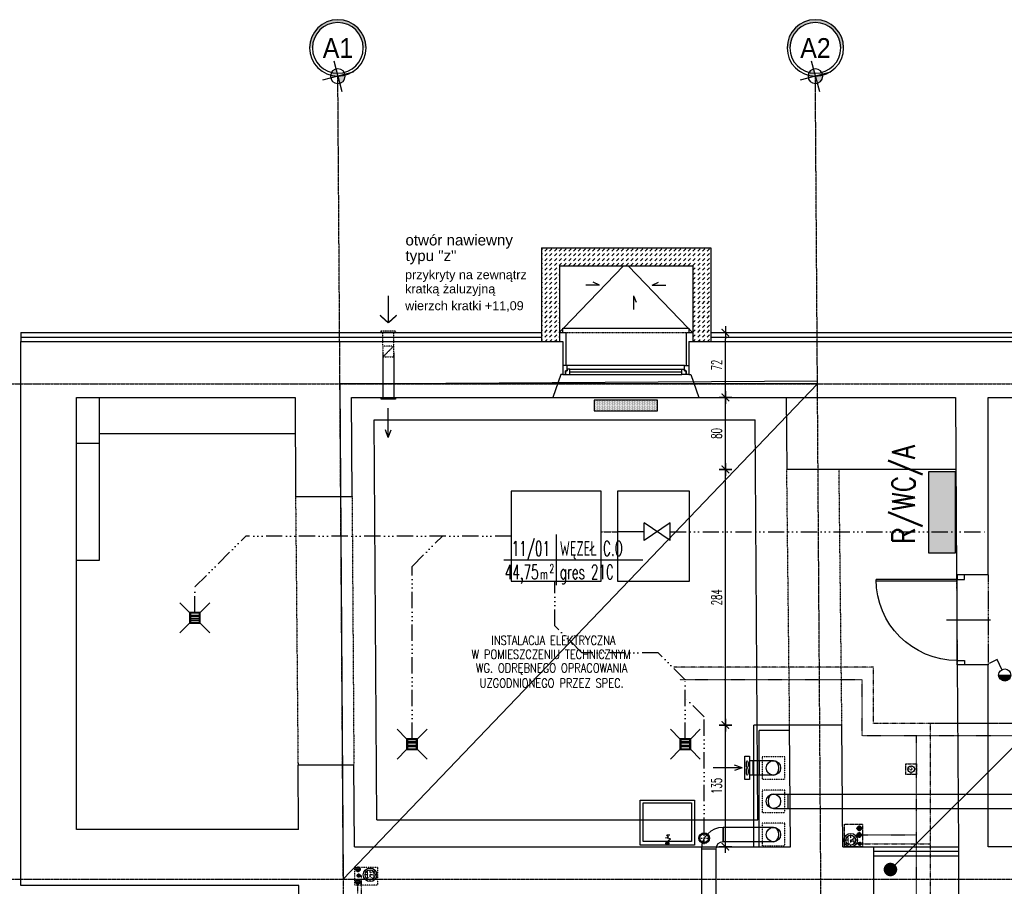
# Model space of a CAD drawing. Header units: inches. Extents: x -281236 to -70395, y 38777 to 102341.
# Tile 17 of 244: x -143289 to -142196, y 43683 to 44646. Entities that reach past the tile are written whole.
import ezdxf
from ezdxf.enums import TextEntityAlignment as Align

# ---------------------------------------------------------------- set-up
doc = ezdxf.new("R2010")
doc.units = ezdxf.units.IN
doc.header["$MEASUREMENT"] = 0
doc.header["$PDMODE"] = 2
for name, pattern in [('00-inst$0$DASHDOT', [1, 0.5, -0.25, 0, -0.25]), ('ACAD_ISO14W100', [24, 12, -3, 0, -3, 0, -3, 0, -3]), ('CENTER', [2, 1.25, -0.25, 0.25, -0.25]), ('DASHDOT', [1, 0.5, -0.25, 0, -0.25]), ('DASHED2', [0.375, 0.25, -0.125]), ('DIVIDE', [31.75, 12.7, -6.35, 0, -6.35, 0, -6.35])]:
    doc.linetypes.add(name, pattern=pattern)
doc.layers.get('0').update_dxf_attribs({"color": 101})
doc.layers.add('0-pomoc', color=21, linetype='Continuous', plot=False)
for name, color, linetype in [('beton_hatch', 145, 'Continuous'), ('Cieniutko', 8, 'Continuous'), ('Drz---drzwi', 5, 'Continuous'), ('E-OPIS-POM', 6, 'Continuous'), ('E35', 6, 'Continuous'), ('E50', 3, 'Continuous'), ('Ins-kan', 54, 'Continuous'), ('Ins-went', 141, 'Continuous'), ('Ins-went-opis', 141, 'Continuous'), ('Ins-wod', 152, 'Continuous'), ('M-1-konst-przeglebienia', 144, 'Continuous'), ('M-kt-gorące', 230, 'ACAD_ISO14W100'), ('Mk-zejścia w posadzkę', 82, 'Continuous'), ('Mks-wpusty', 86, 'Continuous'), ('Mkt-gorące', 230, 'ACAD_ISO14W100'), ('Mw-cr-rury', 160, 'DIVIDE'), ('Mw-wc-rury', 160, 'DASHDOT'), ('MWC-urządzenia', 7, 'Continuous'), ('Okn---okna', 5, 'Continuous'), ('Os-osie glowne', 8, 'CENTER'), ('Os-osie-opis', 8, 'Continuous'), ('piony_K_nr', 240, 'Continuous'), ('Sc-cegla pelna', 32, 'Continuous'), ('Sc-gk', 120, 'Continuous'), ('Sc-gk-hatch', 8, 'Continuous'), ('Sc-izolacja term-obrys', 132, 'Continuous'), ('Sc-izolacja term-styropian', 151, 'STYROPIAN-KA'), ('Sc-nad', 5, 'DASHED2'), ('Sc-nadproza kon', 5, 'DASHED2'), ('studzienki_widok', 52, 'Continuous'), ('W-idok', 9, 'Continuous'), ('W-otwor-strop', 126, 'Continuous'), ('Wym-wew', 8, 'Continuous'), ('Wyp-grzejniki', 56, 'Continuous'), ('Wyp-sanitar', 131, 'Continuous')]:
    doc.layers.add(name, color=color, linetype=linetype)
doc.layers.get('Wym-wew').off()
doc.styles.add('dwg_opis duży', font='ARIAL.TTF', dxfattribs={"width": 0.9})
doc.styles.add('KA wymiar', font='romans.shx', dxfattribs={"width": 0.6})
doc.styles.add('ROMANS', font='romans', dxfattribs={"width": 0.85})
doc.styles.add('TYTUL2', font='ARIAL.TTF')
doc.linetypes.add('BATTING', pattern='A,0.0001,-0.1,[134,ltypeshp.shx,S=0.1,R=0,X=-0.1,Y=0],-0.2,[134,ltypeshp.shx,S=0.1,R=180,X=0.1,Y=0],-0.1', length=0.4001)
doc.linetypes.add('STYROPIAN-KA', pattern='A,0.0001,-0.1,[135,ltypeshp.shx,S=0.1,R=0,X=-0.1,Y=0],0,[135,ltypeshp.shx,S=0.1,R=180,X=0.1,Y=0],-0.1', length=0.2001)
doc.dimstyles.new('KA wymiar', dxfattribs={"dimscale": 50, "dimtxt": 0.23, "dimasz": 0.14, "dimexe": 0, "dimexo": 0, "dimgap": 0.08, "dimtad": 1, "dimdec": 1, "dimrnd": 0.5, "dimzin": 9, "dimdsep": 46, "dimtxsty": 'KA wymiar', "dimblk1": 'UKOS', "dimblk2": 'UKOS', "dimsah": 1, "dimcen": 0.2, "dimse1": 1, "dimse2": 1, "dimclrd": 256, "dimclre": 256, "dimclrt": 2, "dimadec": 0, "dimazin": 0, "dimtfac": 1, "dimtdec": 1, "dimtix": 1, "dimtmove": 2, "dimatfit": 3, "dimldrblk": 'DOT', "dimfxl": 0, "dimtolj": 1, "dimtzin": 9, "dimarcsym": 0})

# ---------------------------------------------------------------- blocks, each defined once
blk = doc.blocks.new('pow')
for p, q in [((0, 0.523), (0, -0.523)), ((-1.075, 0), (1.78, 0))]:
    blk.add_line(p, q)
at = {"style": 'KA wymiar', "width": 0.6}
for s, height, p in [('2', 0.18, (-0.139, -0.27)), ('m', 0.21, (-0.333, -0.401))]:
    blk.add_text(s, height=height, dxfattribs=at).set_placement(p)
for tag, p in [('01', (-0.131, 0.084)), ('000.00', (-0.364, -0.401))]:
    blk.add_attdef(tag, text='', height=0.3, dxfattribs=at).set_placement(p, align=Align.RIGHT)
for tag, p in [('POMIESZCZENIE', (0.071, 0.084)), ('POSADZKA', (0.071, -0.401))]:
    blk.add_attdef(tag, p, '', height=0.3, dxfattribs=at)
blk = doc.blocks.new('_0630_DRZWI_90')
at = {"ltscale": 7}
for p, q in [((5, 8), (5, 98)), ((6.8, 8), (6.8, 98))]:
    blk.add_line(p, q, dxfattribs=at)
at = {"ltscale": 25}
for p, q in [((50, 19.7), (50, -28.9)), ((5, 8), (0, 8)), ((0, 8), (5, 8)), ((0, 0), (0, 8)), ((5, 0), (0, 0)), ((5, 0), (0, 0)), ((95, 8), (5, 8)), ((5, 8), (5, 0)), ((95, 8), (95, 0)), ((100, 8), (95, 8)), ((95, 0), (100, 0)), ((95, 0), (100, 0)), ((100, 0), (100, 8))]:
    blk.add_line(p, q, dxfattribs=at)
at = {"ltscale": 7}
blk.add_arc((5, 8), 90, 0, 90, dxfattribs=at)
blk = doc.blocks.new('_gslkflhklgj')
at = {"linetype": '00-inst$0$DASHDOT', "ltscale": 5}
for p, q in [((7.5, 0), (-7.5, 0)), ((0, -7.5), (0, 7.5))]:
    blk.add_line(p, q, dxfattribs=at)
for radius in [7.5, 5.5]:
    blk.add_circle((0, 0), radius)
blk = doc.blocks.new('UKOS')
at = {"color": 8}
blk.add_line((1, 0), (-1, 0), dxfattribs=at)
at = {"color": 1}
blk.add_line((0, 1), (0, -1), dxfattribs=at)
at = {"color": 1, "const_width": 0.2}
blk.add_lwpolyline([(0.6, 0.6), (-0.6, -0.6)], dxfattribs=at)
blk = doc.blocks.new('*D851')
at = {"layer": 'Defpoints', "color": 0}
for p in [(-142505.7, 43862.3), (-142434.3, 43862.3), (-142433.4, 43727.2)]:
    blk.add_point(p, dxfattribs=at)
at = {"layer": 'W-idok', "lineweight": -2}
blk.add_line((-142505.7, 43734.2), (-142505.7, 43855.3), dxfattribs=at)
at = {"layer": 'W-idok', "lineweight": -2, "xscale": 7.000000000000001, "yscale": 7.000000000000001, "zscale": 7.000000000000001}
for p, rotation in [((-142505.7, 43862.3), 90), ((-142505.7, 43727.2), 270)]:
    blk.add_blockref('UKOS', p, dxfattribs=dict(at, rotation=rotation))
at = {"layer": 'W-idok', "color": 2, "insert": (-142515.4, 43794.7), "char_height": 11.5, "attachment_point": 5, "rotation": 90, "style": 'KA wymiar'}
blk.add_mtext('\\A1;135', dxfattribs=at)
blk = doc.blocks.new('_Dot')
at = {"layer": '0-pomoc', "color": 0, "lineweight": -2}
blk.add_line((-0.5, 0), (-1, 0), dxfattribs=at)
at = {"layer": '0-pomoc', "color": 0, "const_width": 0.5}
blk.add_lwpolyline([(-0.25, 0, 1), (0.25, 0, 1)], format="xyb", close=True, dxfattribs=at)
blk = doc.blocks.new('*D852')
at = {"layer": 'Defpoints', "color": 0}
for p in [(-142505.7, 44146.2), (-142437.5, 44146.2), (-142434.3, 43862.3)]:
    blk.add_point(p, dxfattribs=at)
at = {"layer": 'W-idok', "lineweight": -2}
blk.add_line((-142505.7, 43869.3), (-142505.7, 44139.2), dxfattribs=at)
at = {"layer": 'W-idok', "lineweight": -2, "xscale": 7.000000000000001, "yscale": 7.000000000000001, "zscale": 7.000000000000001}
for p, rotation in [((-142505.7, 44146.2), 90), ((-142505.7, 43862.3), 270)]:
    blk.add_blockref('UKOS', p, dxfattribs=dict(at, rotation=rotation))
at = {"layer": 'W-idok', "color": 2, "insert": (-142515.4, 44004.2), "char_height": 11.5, "attachment_point": 5, "rotation": 90, "style": 'KA wymiar'}
blk.add_mtext('\\A1;284', dxfattribs=at)
blk = doc.blocks.new('*D853')
at = {"layer": 'Defpoints', "color": 0}
for p in [(-142505.7, 44226.2), (-142438, 44226.2), (-142437.5, 44146.2)]:
    blk.add_point(p, dxfattribs=at)
at = {"layer": 'W-idok', "lineweight": -2}
blk.add_line((-142505.7, 44153.2), (-142505.7, 44219.2), dxfattribs=at)
at = {"layer": 'W-idok', "lineweight": -2, "xscale": 7.000000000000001, "yscale": 7.000000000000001, "zscale": 7.000000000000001}
for p, rotation in [((-142505.7, 44226.2), 90), ((-142505.7, 44146.2), 270)]:
    blk.add_blockref('UKOS', p, dxfattribs=dict(at, rotation=rotation))
at = {"layer": 'W-idok', "color": 2, "insert": (-142515.4, 44186.2), "char_height": 11.5, "attachment_point": 5, "rotation": 90, "style": 'KA wymiar'}
blk.add_mtext('\\A1;80', dxfattribs=at)
blk = doc.blocks.new('*D374')
at = {"layer": 'Defpoints', "color": 0}
for p in [(-142505.7, 44298.2), (-142505.7, 44298.2), (-142505.7, 44226.2)]:
    blk.add_point(p, dxfattribs=at)
at = {"layer": 'W-idok', "lineweight": -2}
blk.add_line((-142505.7, 44233.2), (-142505.7, 44291.2), dxfattribs=at)
at = {"layer": 'W-idok', "lineweight": -2, "xscale": 7.000000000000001, "yscale": 7.000000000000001, "zscale": 7.000000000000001}
for p, rotation in [((-142505.7, 44298.2), 90), ((-142505.7, 44226.2), 270)]:
    blk.add_blockref('UKOS', p, dxfattribs=dict(at, rotation=rotation))
at = {"layer": 'W-idok', "color": 2, "insert": (-142515.4, 44262.2), "char_height": 11.5, "attachment_point": 5, "rotation": 90, "style": 'KA wymiar'}
blk.add_mtext('\\A1;72', dxfattribs=at)
blk = doc.blocks.new('_ODWODNIENIE_KRATKA')
for p, q in [((-12, 0), (-22.6, 10.6)), ((0, 0), (10.6, 10.6)), ((-11, -3), (-1, -3)), ((-1, -5), (-11, -5)), ((-11, -7), (-1, -7)), ((-1, -9), (-11, -9)), ((-22.6, -22.6), (-12, -12)), ((10.6, -22.6), (0, -12))]:
    blk.add_line(p, q)
for points in [[(0, -12), (0, 0), (-12, 0), (-12, -12)], [(-1, -11), (-1, -1), (-11, -1), (-11, -11)]]:
    blk.add_lwpolyline(points, close=True)
blk = doc.blocks.new('_opis_osi_liczbowy')
blk.add_hatch(color=256).paths.add_polyline_path([(32, 32), (32, 28.8, -1), (32, -28.8), (32, -32, 1)])
at = {"layer": 'Defpoints'}
h = blk.add_hatch(color=256, dxfattribs=at)
h.paths.add_polyline_path([(-2.2, -8, 0.414214), (8, -2.2), (0, 0)])
h.paths.add_polyline_path([(-8, 2.2), (0, 0), (2.2, 8, 0.414214)])
for radius in [32, 28.8]:
    blk.add_circle((32, 0), radius)
for p, q in [((4.6, 17.3), (-4.6, -17.3)), ((17.3, -4.6), (-17.3, 4.6))]:
    blk.add_line(p, q, dxfattribs=at)
blk.add_circle((0, 0), 8.32, dxfattribs=at)
at = {"style": 'dwg_opis duży', "width": 0.9}
blk.add_attdef('AXNAMEH', text='', height=22.4, rotation=90, dxfattribs=at).set_placement((32, 0), align=Align.MIDDLE_CENTER)
blk = doc.blocks.new('zl')
at = {"layer": 'MWC-urządzenia', "linetype": 'Continuous'}
h = blk.add_hatch(dxfattribs=at)
h.set_pattern_fill('ANSI31', color=82, angle=360, style=0)
h.set_pattern_definition([(45, (6322.798, 8480.18237), (-0.0883883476, 0.0883883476), [])])
edge = h.paths.add_edge_path()
edge.add_arc((6637.9, 5833.2), 1.82, -78.5092, 281.4908)
h = blk.add_hatch(dxfattribs=at)
h.set_pattern_fill('ANSI31', color=82, angle=360, style=0)
h.set_pattern_definition([(45, (6322.798, 8480.18237), (-0.0883883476, 0.0883883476), [])])
edge = h.paths.add_edge_path()
edge.add_arc((6637.9, 5833.2), 1.82, -78.5092, 281.4908)
at = {"linetype": 'Continuous'}
for p, q in [((6592.8, 5806.2), (6592.8, 5860.2)), ((6592.8, 5860.2), (6635.8, 5860.2)), ((6635.8, 5860.2), (6635.8, 5806.2)), ((6635.9, 5833.2), (6632.8, 5836.7)), ((6635.9, 5833.2), (6632.8, 5836.7)), ((6628.6, 5832.5), (6628.6, 5836)), ((6628.6, 5832.5), (6628.6, 5836)), ((6631, 5834.6), (6628.6, 5832.5)), ((6631, 5834.6), (6628.6, 5832.5)), ((6635.8, 5806.2), (6592.8, 5806.2))]:
    blk.add_line(p, q, dxfattribs=at)
for p, q in [((6632.8, 5836.7), (6631.7, 5831.1)), ((6631.7, 5831.1), (6631, 5834.6))]:
    blk.add_line(p, q)
blk.add_lwpolyline([(6589.8, 5863.2), (6639.8, 5863.2), (6639.8, 5803.2), (6589.8, 5803.2)], close=True, dxfattribs=at)
blk.add_circle((6637.9, 5833.2), 1.82, dxfattribs=at)
blk.add_circle((6637.9, 5833.2), 1.82, dxfattribs=at)
blk = doc.blocks.new('pion_woda')
at = {"layer": 'Ins-wod'}
for p, q in [((3, 0), (-3, 0)), ((0, 3), (0, -3))]:
    blk.add_line(p, q, dxfattribs=at)
for radius in [2.55, 2]:
    blk.add_circle((0, 0), radius, dxfattribs=at)
blk = doc.blocks.new('pion_mały')
at = {"layer": 'Ins-wod'}
for p, q in [((0, 2.1), (0, -2.1)), ((2.1, 0), (-2.1, 0))]:
    blk.add_line(p, q, dxfattribs=at)
for radius in [1.79, 1.4]:
    blk.add_circle((0, 0), radius, dxfattribs=at)
blk = doc.blocks.new('piony_W')
for name, p in [('pion_woda', (-6.9, 0.8)), ('pion_mały', (0, 0)), ('pion_woda', (6.9, 0.8))]:
    blk.add_blockref(name, p)
blk = doc.blocks.new('wp-100')
at = {"layer": 'Mks-wpusty', "color": 8, "linetype": '00-inst$0$DASHDOT', "ltscale": 5}
for p, q in [((60799.7, 10724.1), (60799.7, 10739.1)), ((60807.2, 10731.6), (60792.2, 10731.6))]:
    blk.add_line(p, q, dxfattribs=at)
at = {"layer": 'Mks-wpusty'}
blk.add_circle((60799.7, 10731.6), 5.5, dxfattribs=at)
blk = doc.blocks.new('zp')
at = {"layer": 'Mk-zejścia w posadzkę', "color": 7, "linetype": 'DASHDOT', "ltscale": 5}
for p, q in [((10494.8, 1316.4), (10517.3, 1316.3)), ((10494.8, 1316.4), (10517.3, 1316.3)), ((10506, 1305.1), (10506, 1327.6))]:
    blk.add_line(p, q, dxfattribs=at)
at = {"layer": 'Mk-zejścia w posadzkę', "color": 8}
blk.add_circle((10506, 1316.4), 9.82, dxfattribs=at)
at = {"layer": 'Mk-zejścia w posadzkę'}
blk.add_circle((10506, 1316.4), 8.25, dxfattribs=at)
blk = doc.blocks.new('_vxkdjhgkljhkgjhk')
for q in [(14, 6), (30.2, 0)]:
    blk.add_line((0, 0), q)
blk = doc.blocks.new('0630_STRZAŁKA')
at = {"ltscale": 0.5}
for points in [[(0, 0), (-3, -8.6)], [(0, 0), (0, -32.4)], [(0, 0), (3, -8.6)]]:
    blk.add_lwpolyline(points, dxfattribs=at)
blk = doc.blocks.new('G_70')
at = {"layer": 'Wyp-grzejniki'}
h = blk.add_hatch(dxfattribs=at)
h.set_pattern_fill('DOTS', color=256, scale=0.5, angle=90, style=0)
h.set_pattern_definition([(90, (-37823.9399, -77504.90915), (-0.79375, 0.396875), [0, -0.79375])])
h.paths.add_polyline_path([(70, 0), (0, 0), (0, -12), (70, -12)])
blk.add_lwpolyline([(0, 0), (0, -12), (70, -12), (70, 0)], close=True, dxfattribs=at)

msp = doc.modelspace()

# ---------------------------------------------------------------- hatches: boundary and pattern name
at = {"layer": 'beton_hatch'}
h = msp.add_hatch(dxfattribs=at)
h.set_pattern_fill('DASH', color=256, scale=30, angle=45, style=0)
h.set_pattern_definition([(45, (-588.273, 0.0009), (4e-16, 5.30330086), [3.75, -3.75])])
h.paths.add_polyline_path([(-142613.16, 44392.23), (-142618.16, 44392.23), (-142618.16, 44372.23), (-142613.16, 44372.23)])
h.paths.add_polyline_path([(-142521.66, 44392.23), (-142613.16, 44392.23), (-142613.16, 44372.23), (-142541.66, 44372.23), (-142541.66, 44288.16), (-142521.66, 44288.16)])
h.paths.add_polyline_path([(-142618.16, 44392.23), (-142709.66, 44392.23), (-142709.66, 44288.16), (-142689.66, 44288.16), (-142689.66, 44372.23), (-142618.16, 44372.23)])
at = {"layer": 'E35'}
msp.add_hatch(color=256, dxfattribs=at).paths.add_polyline_path([(-142202.36, 43917.87, 1), (-142188.86, 43917.87)])
at = {"layer": 'E50'}
msp.add_hatch(color=256, dxfattribs=at).paths.add_polyline_path([(-142250.25, 44143.6), (-142280.25, 44143.6), (-142280.25, 44053.6), (-142250.25, 44053.6)])

# ---------------------------------------------------------------- linework, layer by layer
at = {"color": 1, "linetype": 'Continuous', "lineweight": -2}
for p, q in [((-142474.92, 43806.65), (-142474.92, 43822.65)), ((-142468.32, 43806.65), (-142468.32, 43822.65))]:
    msp.add_line(p, q, dxfattribs=at)
at = {"layer": 'Cieniutko', "linetype": 'Continuous'}
for p, q in [((-142685.33, 44303.16), (-142618.66, 44372.23)), ((-142613.66, 44372.23), (-142546.98, 44303.16)), ((-142690.16, 44298.16), (-142686.16, 44302.31)), ((-142546.16, 44302.31), (-142542.16, 44298.16))]:
    msp.add_line(p, q, dxfattribs=at)
at = {"layer": 'E35'}
for p, q in [((-142933.5, 44241.16), (-142403.51, 44244.7)), ((-142403.49, 44241.16), (-142933.5, 44241.16)), ((-142933.5, 44241.16), (-142929.82, 43691.16)), ((-142929.82, 43691.16), (-142403.49, 44241.16)), ((-142204.16, 43934.94), (-142212.7, 43930.67)), ((-142198.64, 43923.9), (-142204.16, 43934.94)), ((-142202.36, 43917.87), (-142188.86, 43917.87)), ((-142139.11, 43885.18), (-142322.46, 43701.84))]:
    msp.add_line(p, q, dxfattribs=at)
at = {"layer": 'E35', "const_width": 7.5}
msp.add_lwpolyline([(-142326.21, 43701.84, 1), (-142318.71, 43701.84, 1)], format="xyb", close=True, dxfattribs=at)
at = {"layer": 'E35'}
msp.add_circle((-142195.61, 43917.87), 6.75, dxfattribs=at)
at = {"layer": 'E50'}
msp.add_lwpolyline([(-142280.25, 44143.6), (-142280.25, 44053.6), (-142250.25, 44053.6), (-142250.25, 44143.6)], close=True, dxfattribs=at)
at = {"layer": 'E50', "const_width": 5}
msp.add_lwpolyline([(-142324.96, 43701.84, 1), (-142319.96, 43701.84, 1)], format="xyb", close=True, dxfattribs=at)
at = {"layer": 'Ins-went'}
for p, q in [((-142879.83, 44339.2), (-142879.83, 44309.08)), ((-142885.83, 44276.16), (-142885.83, 44226.16)), ((-142873.83, 44276.16), (-142873.83, 44226.16)), ((-142483.92, 43801.65), (-142483.92, 43827.65)), ((-142483.92, 43827.65), (-142478.92, 43827.65)), ((-142478.92, 43827.65), (-142478.92, 43801.65)), ((-142474.92, 43822.65), (-142478.92, 43822.65)), ((-142468.32, 43822.65), (-142474.92, 43822.65)), ((-142474.92, 43822.65), (-142474.92, 43806.65)), ((-142452.32, 43822.65), (-142474.21, 43822.65)), ((-142452.32, 43822.65), (-142468.32, 43822.65)), ((-142468.32, 43822.65), (-142468.32, 43806.65)), ((-142474.92, 43806.65), (-142478.92, 43806.65)), ((-142468.32, 43806.65), (-142474.92, 43806.65)), ((-142452.32, 43806.65), (-142474.21, 43806.65)), ((-142452.32, 43806.65), (-142468.32, 43806.65)), ((-142478.92, 43801.65), (-142483.92, 43801.65)), ((-142436.32, 43785.65), (-142436.32, 43769.65)), ((-142452.32, 43748.65), (-142508.32, 43748.65)), ((-142508.32, 43732.65), (-142508.32, 43748.65)), ((-142508.32, 43748.65), (-142508.32, 43732.65)), ((-142468.32, 43732.65), (-142468.32, 43748.65)), ((-142452.32, 43748.65), (-142468.32, 43748.65)), ((-142452.32, 43732.65), (-142508.32, 43732.65)), ((-142452.32, 43732.65), (-142468.32, 43732.65)), ((-142532.32, 43724.65), (-142516.32, 43724.65)), ((-142532.32, 43724.65), (-142532.32, 43671.48)), ((-142516.32, 43724.65), (-142516.32, 43671.48))]:
    msp.add_line(p, q, dxfattribs=at)
at = {"layer": 'Ins-went', "linetype": 'DASHED2', "ltscale": 0.3}
msp.add_line((-142873.83, 44283.16), (-142885.83, 44271.16), dxfattribs=at)
at = {"layer": 'Ins-went', "const_width": 1.6}
for points in [[(-142879.83, 44309.08), (-142889.1, 44317.49)], [(-142879.83, 44309.08), (-142870.56, 44317.49)]]:
    msp.add_lwpolyline(points, dxfattribs=at)
at = {"layer": 'Ins-went', "linetype": 'DASHED2', "ltscale": 0.3}
for points in [[(-142884.83, 44298.16), (-142887.83, 44298.16), (-142887.83, 44300.16), (-142871.83, 44300.16), (-142871.83, 44298.16)], [(-142885.83, 44271.16), (-142873.83, 44271.16), (-142873.83, 44283.16), (-142885.83, 44283.16)]]:
    msp.add_lwpolyline(points, close=True, dxfattribs=at)
for points in [[(-142885.83, 44283.16), (-142885.83, 44298.16)], [(-142873.83, 44283.16), (-142873.83, 44298.16)]]:
    msp.add_lwpolyline(points, dxfattribs=at)
at = {"layer": 'Ins-went'}
msp.add_lwpolyline([(-142884.83, 44224.16), (-142887.83, 44224.16), (-142887.83, 44226.16), (-142871.83, 44226.16), (-142871.83, 44224.16)], close=True, dxfattribs=at)
for points in [[(-142452.43, 43785.65), (-142247.45, 43785.65)], [(-142247.45, 43785.65), (-141327.38, 43785.65)], [(-142452.32, 43769.65), (-142247.34, 43769.65)], [(-142247.34, 43769.65), (-141327.38, 43769.65)]]:
    msp.add_lwpolyline(points, dxfattribs=at)
for centre in [(-142452.32, 43814.65), (-142452.32, 43777.65), (-142452.32, 43740.65)]:
    msp.add_circle(centre, 8, dxfattribs=at)
for radius in [24, 8]:
    msp.add_arc((-142508.32, 43724.65), radius, 90, 180, dxfattribs=at)
for centre in [(-142481.42, 43818.65), (-142481.42, 43810.65)]:
    msp.add_ellipse(centre, major_axis=(0, -4), ratio=0.25, dxfattribs=at)
for centre, major_axis in [((-142452.32, 43814.65), (0, 8)), ((-142452.32, 43777.65), (0, -8)), ((-142452.32, 43740.65), (0, 8))]:
    msp.add_ellipse(centre, major_axis=major_axis, ratio=0.75, start_param=3.1415927, end_param=6.2831853, dxfattribs=at)
at = {"layer": 'M-1-konst-przeglebienia'}
for p, q in [((-142595.65, 44067.18), (-142595.65, 44086.81)), ((-142567.15, 44086.81), (-142595.65, 44067.18)), ((-142567.15, 44067.18), (-142595.65, 44086.81)), ((-142567.15, 44067.18), (-142567.15, 44086.81))]:
    msp.add_line(p, q, dxfattribs=at)
for points in [[(-142643.39, 44022.22), (-142643.38, 44122.22), (-142743.38, 44122.23), (-142743.38, 44022.23)], [(-142545.38, 44022.21), (-142545.38, 44122.21), (-142625.38, 44122.22), (-142625.39, 44022.22)]]:
    msp.add_lwpolyline(points, close=True, dxfattribs=at)
at = {"layer": 'M-kt-gorące', "ltscale": 1.5}
for p, q in [((-143094.5, 44015.76), (-143038.04, 44072.23)), ((-142743.38, 44072.23), (-143038.04, 44072.23)), ((-142853.48, 44038.58), (-142819.83, 44072.23)), ((-142567.15, 44076.99), (-142214.06, 44076.99)), ((-142853.48, 43847.02), (-142853.48, 44038.58)), ((-143094.5, 43987.48), (-143094.5, 44015.76)), ((-142695.05, 43972.6), (-142695.05, 44022.22)), ((-142665.02, 43942.57), (-142695.05, 43972.6)), ((-142580.18, 43942.57), (-142665.02, 43942.57)), ((-142550.15, 43912.55), (-142580.18, 43942.57)), ((-142550.15, 43847.02), (-142550.15, 43912.55)), ((-142529.25, 43871.41), (-142550.15, 43892.31)), ((-142529.25, 43741.57), (-142529.25, 43871.41))]:
    msp.add_line(p, q, dxfattribs=at)
at = {"layer": 'M-kt-gorące', "ltscale": 6}
msp.add_line((-142595.65, 44076.99), (-142625.39, 44076.99), dxfattribs=at)
at = {"layer": 'Mkt-gorące', "ltscale": 0.05}
msp.add_line((-142643.39, 44076.99), (-142625.39, 44076.99), dxfattribs=at)
at = {"layer": 'Mw-cr-rury', "ltscale": 0.03}
for p, q in [((-142341.27, 43926.48), (-142563.12, 43926.48)), ((-142341.27, 43864.19), (-142341.27, 43926.48)), ((-141699.44, 43864.19), (-142341.27, 43864.19)), ((-142181.58, 43864.19), (-142278.64, 43864.19)), ((-142278.45, 43864.19), (-142278.45, 41543.01)), ((-142354.46, 43730.4), (-142278.45, 43730.4)), ((-142910.65, 43695.12), (-142909.79, 43695.12)), ((-142909.79, 43695.12), (-142909.79, 43659.35)), ((-142913.51, 43655.02), (-142913.51, 43685.23))]:
    msp.add_line(p, q, dxfattribs=at)
at = {"layer": 'Mw-wc-rury'}
for p, q in [((-142353.74, 43912.48), (-142556.15, 43912.48)), ((-142353.74, 43850.19), (-142353.74, 43912.48)), ((-141714.75, 43850.19), (-142353.74, 43850.19)), ((-142294.02, 43850.19), (-142294.02, 41529.63)), ((-142195.46, 43850.19), (-142272.05, 43850.19)), ((-142355.21, 43740.17), (-142294.02, 43740.17))]:
    msp.add_line(p, q, dxfattribs=at)
at = {"layer": 'Okn---okna'}
for p, q in [((-142686.16, 44298.16), (-142686.16, 44303.16)), ((-142686.16, 44303.16), (-142546.16, 44303.16)), ((-142546.16, 44303.16), (-142546.16, 44298.16)), ((-142551.16, 44261.68), (-142681.16, 44261.68)), ((-142678.16, 44257.68), (-142554.16, 44257.68)), ((-142678.16, 44254.68), (-142554.16, 44254.68)), ((-142678.16, 44251.68), (-142554.16, 44251.68)), ((-142697.16, 44226.16), (-142535.16, 44226.16))]:
    msp.add_line(p, q, dxfattribs=at)
for points in [[(-142681.16, 44261.68), (-142686.16, 44261.68), (-142686.16, 44251.68), (-142683.16, 44251.68), (-142683.16, 44255.68), (-142681.16, 44255.68)], [(-142678.16, 44257.68), (-142681.16, 44257.68), (-142681.16, 44255.68), (-142683.16, 44255.68), (-142683.16, 44251.68), (-142681.16, 44251.68), (-142678.16, 44251.68)], [(-142554.16, 44257.68), (-142551.16, 44257.68), (-142551.16, 44255.68), (-142549.16, 44255.68), (-142549.16, 44251.68), (-142551.16, 44251.68), (-142554.16, 44251.68)], [(-142551.16, 44261.68), (-142546.16, 44261.68), (-142546.16, 44251.68), (-142549.16, 44251.68), (-142549.16, 44255.68), (-142551.16, 44255.68)]]:
    msp.add_lwpolyline(points, close=True, dxfattribs=at)
at = {"layer": 'Os-osie glowne'}
for p, q in [((-142907.44, 40431.76), (-142935.84, 44583.07)), ((-142377.42, 40431.76), (-142405.82, 44583.07))]:
    msp.add_line(p, q, dxfattribs=at)
for points in [[(-143378.77, 44241.16), (-138190.25, 44241.16)], [(-143378.77, 43691.16), (-138190.25, 43691.16)]]:
    msp.add_lwpolyline(points, dxfattribs=at)
at = {"layer": 'Sc-cegla pelna'}
for p, q in [((-143287.79, 43684.16), (-143287.79, 44288.16)), ((-143287.79, 44288.16), (-142686.16, 44288.16)), ((-142686.16, 44288.16), (-142686.16, 44251.68)), ((-142546.16, 44288.16), (-142546.16, 44251.68)), ((-142688.16, 44251.68), (-142697.16, 44226.16)), ((-142686.16, 44251.68), (-142688.16, 44251.68)), ((-142546.16, 44251.68), (-142544.16, 44251.68)), ((-142544.16, 44251.68), (-142535.16, 44226.16)), ((-143225.79, 43746.16), (-143225.79, 44226.16)), ((-142920.78, 44226.16), (-142697.16, 44226.16)), ((-142920.05, 44116.16), (-142920.78, 44226.16)), ((-142535.16, 44226.16), (-142250.39, 44226.16)), ((-142438.05, 44226.16), (-142437.51, 44146.16)), ((-142250.39, 44226.16), (-142249.07, 44029.07)), ((-142214.06, 44226.16), (-142107.77, 44226.16)), ((-142214.06, 44029.07), (-142214.06, 44226.16)), ((-142249.85, 44146.16), (-142437.51, 44146.16)), ((-142214.06, 44029.07), (-142249.07, 44029.07)), ((-142248.4, 43929.07), (-142247.06, 43727.62)), ((-142214.06, 43929.07), (-142248.4, 43929.07)), ((-142214.06, 43727.16), (-142214.06, 43929.07)), ((-142376.33, 43862.28), (-142434.34, 43862.28)), ((-142433.44, 43727.15), (-142434.34, 43862.28)), ((-142375.43, 43727.16), (-142376.33, 43862.28)), ((-142980.06, 43818.16), (-142918.06, 43818.16)), ((-142917.45, 43727.15), (-142918.06, 43818.16)), ((-142979.58, 43746.16), (-143225.79, 43746.16)), ((-142917.45, 43727.15), (-142433.44, 43727.15)), ((-142375.43, 43727.16), (-142341.06, 43727.16)), ((-142247.06, 43727.62), (-142247.06, 43671.61)), ((-142979.18, 43684.16), (-143287.79, 43684.16))]:
    msp.add_line(p, q, dxfattribs=at)
for points in [[(-142546.16, 44288.16), (-142096.77, 44288.16)], [(-143225.79, 44226.16), (-142983.05, 44226.16), (-142982.79, 44116.16), (-142920.05, 44116.16)], [(-142979.59, 43746.16), (-142980.06, 43818.16)], [(-142341.06, 43671.16), (-142341.06, 43727.16)], [(-141858.98, 43727.16), (-142214.06, 43727.16)], [(-142978.59, 43593.68), (-142979.18, 43684.16)]]:
    msp.add_lwpolyline(points, dxfattribs=at)
at = {"layer": 'Sc-gk'}
for p, q in [((-142474.21, 43727.15), (-142474.21, 43862.28)), ((-142434.34, 43862.28), (-142474.21, 43862.28)), ((-142468.21, 43727.15), (-142468.21, 43856.28)), ((-142434.3, 43856.28), (-142468.21, 43856.28))]:
    msp.add_line(p, q, dxfattribs=at)
for points in [[(-142341.06, 43727.16), (-142247.06, 43727.16)], [(-142341.06, 43717.16), (-142247.06, 43717.16)]]:
    msp.add_lwpolyline(points, dxfattribs=at)
at = {"layer": 'Sc-gk-hatch', "linetype": 'BATTING', "ltscale": 0.22}
msp.add_lwpolyline([(-142341.06, 43722.16), (-142247.06, 43722.16)], dxfattribs=at)
at = {"layer": 'Sc-izolacja term-obrys'}
for p, q in [((-143287.79, 44298.16), (-143287.79, 44288.16)), ((-143287.79, 44298.16), (-143287.79, 44288.16)), ((-142690.16, 44298.16), (-142682.66, 44298.16)), ((-142682.66, 44298.16), (-142682.66, 44261.68)), ((-142548.66, 44261.68), (-142548.66, 44298.16)), ((-142548.66, 44298.16), (-142542.16, 44298.16))]:
    msp.add_line(p, q, dxfattribs=at)
for points in [[(-143287.79, 44298.16), (-142710.16, 44298.16)], [(-142522.16, 44298.16), (-142120.77, 44298.16)]]:
    msp.add_lwpolyline(points, dxfattribs=at)
at = {"layer": 'Sc-izolacja term-styropian', "linetype": 'BATTING', "ltscale": 0.25}
msp.add_line((-143287.79, 44293.16), (-142710.16, 44293.16), dxfattribs=at)
msp.add_lwpolyline([(-142522.16, 44293.16), (-142120.77, 44293.16)], dxfattribs=at)
at = {"layer": 'Sc-nad', "ltscale": 4}
for p, q in [((-142249.07, 44029.07), (-142248.4, 43929.07)), ((-142214.06, 44029.07), (-142214.06, 43929.07))]:
    msp.add_line(p, q, dxfattribs=at)
at = {"layer": 'Sc-nadproza kon', "linetype": 'DASHDOT', "ltscale": 0.5}
for p, q in [((-142686.16, 44298.16), (-142546.16, 44298.16)), ((-142434.34, 43862.28), (-142437.51, 44146.16)), ((-142376.33, 43862.28), (-142379.5, 44146.16)), ((-142982.79, 44116.16), (-142980.06, 43818.16)), ((-142920.05, 44116.16), (-142918.06, 43818.16))]:
    msp.add_line(p, q, dxfattribs=at)
at = {"layer": 'studzienki_widok'}
for p, q in [((-142709.66, 44392.23), (-142521.66, 44392.23)), ((-142709.66, 44392.23), (-142709.66, 44288.16)), ((-142521.66, 44392.23), (-142521.66, 44288.16)), ((-142689.66, 44372.23), (-142541.66, 44372.23)), ((-142689.66, 44372.23), (-142689.66, 44288.16)), ((-142541.66, 44372.23), (-142541.66, 44288.16))]:
    msp.add_line(p, q, dxfattribs=at)
at = {"layer": 'W-idok'}
for p, q in [((-143200.79, 44226.16), (-143200.79, 44175.16)), ((-142895.62, 44201.16), (-142472.61, 44201.16)), ((-142892.65, 43757.15), (-142895.62, 44201.16)), ((-142469.64, 43757.15), (-142472.61, 44201.16)), ((-143200.79, 44186.16), (-142982.79, 44186.16)), ((-143200.79, 44175.16), (-143225.79, 44175.16)), ((-142892.65, 43757.15), (-142469.64, 43757.15))]:
    msp.add_line(p, q, dxfattribs=at)
msp.add_lwpolyline([(-143200.79, 44175.16), (-143200.79, 44045.16), (-143225.79, 44045.16)], dxfattribs=at)
at = {"layer": 'W-otwor-strop', "linetype": 'DASHED2', "ltscale": 0.3}
for points in [[(-142464.82, 43802.15), (-142439.82, 43802.15), (-142439.82, 43827.15), (-142464.82, 43827.15)], [(-142464.82, 43765.15), (-142439.82, 43765.15), (-142439.82, 43790.15), (-142464.82, 43790.15)], [(-142464.82, 43728.15), (-142439.82, 43728.15), (-142439.82, 43753.15), (-142464.82, 43753.15)], [(-142916.88, 43684.58), (-142916.88, 43704.58), (-142891.88, 43704.58), (-142891.88, 43684.58)], [(-142916.88, 43684.58), (-142916.88, 43704.58), (-142891.88, 43704.58), (-142891.88, 43684.58)]]:
    msp.add_lwpolyline(points, close=True, dxfattribs=at)
at = {"layer": 'W-otwor-strop', "linetype": 'DASHED2', "ltscale": 0.5}
for points in [[(-142305.43, 43819.29), (-142293.44, 43819.29), (-142293.44, 43807.29), (-142305.43, 43807.29)], [(-142373.48, 43752.16), (-142353.48, 43752.16), (-142353.48, 43727.16), (-142373.48, 43727.16)]]:
    msp.add_lwpolyline(points, close=True, dxfattribs=at)

# ---------------------------------------------------------------- block references
at = {"rotation": 90}
for name, p in [('pion_woda', (-142357.04, 43747.6)), ('pion_woda', (-142357.21, 43740.17)), ('pion_mały', (-142356.57, 43730.4)), ('piony_W', (-142912.75, 43695.12))]:
    msp.add_blockref(name, p, dxfattribs=at)
at = {"layer": 'Cieniutko', "linetype": 'Continuous', "yscale": 0.5, "zscale": 0.5}
for p, xscale in [((-142645.38, 44351.05), -0.5), ((-142586.93, 44351.05), 0.5)]:
    msp.add_blockref('_vxkdjhgkljhkgjhk', p, dxfattribs=dict(at, xscale=xscale))
at = {"layer": 'Cieniutko', "linetype": 'Continuous', "xscale": 0.5, "yscale": 0.5, "zscale": 0.5, "rotation": 270}
msp.add_blockref('_vxkdjhgkljhkgjhk', (-142607.64, 44339.08), dxfattribs=at)
msp.add_blockref('_vxkdjhgkljhkgjhk', (-142607.64, 44339.08), dxfattribs=at)
at = {"layer": 'Drz---drzwi', "xscale": -1, "rotation": 90}
msp.add_blockref('_0630_DRZWI_90', (-142240.4, 44029.07), dxfattribs=at)
at = {"layer": 'E-OPIS-POM', "xscale": 54, "yscale": 54, "zscale": 54}
msp.add_blockref('pow', (-142693.37, 44045.84), dxfattribs=at).add_auto_attribs({'000.00': '44,75', '01': '11/01', 'POMIESZCZENIE': 'WĘZEŁ C.O', 'POSADZKA': 'gres 21C'})
at = {"layer": 'Ins-kan'}
for name, p in [('_ODWODNIENIE_KRATKA', (-143088.5, 43987.48)), ('_ODWODNIENIE_KRATKA', (-142847.48, 43847.02)), ('_ODWODNIENIE_KRATKA', (-142544.15, 43847.02)), ('_gslkflhklgj', (-142366.57, 43734.38)), ('_gslkflhklgj', (-142900.08, 43695.96))]:
    msp.add_blockref(name, p, dxfattribs=at)
at = {"layer": 'Ins-kan', "xscale": 0.6000000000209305, "yscale": 0.5999999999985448, "zscale": 0.5999999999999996, "rotation": 0.001915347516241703}
msp.add_blockref('zp', (-148832.85, 42946.6), dxfattribs=at)
at = {"layer": 'Ins-went-opis'}
for p, rotation in [((-142879.83, 44181.73), 180), ((-142486.97, 43814.68), 270)]:
    msp.add_blockref('0630_STRZAŁKA', p, dxfattribs=dict(at, rotation=rotation))
at = {"layer": 'Mks-wpusty', "xscale": 0.6799999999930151, "yscale": 0.680000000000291, "zscale": 0.68}
msp.add_blockref('wp-100', (-183643.25, 36515.79), dxfattribs=at)
at = {"layer": 'Os-osie-opis'}
ref = msp.add_blockref('_opis_osi_liczbowy', (-142935.84, 44583.07), dxfattribs=dict(at, xscale=-0.9799999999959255, yscale=0.9799999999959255, zscale=0.9799999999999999, rotation=270))
ref.add_attrib('AXNAMEH', 'A1', dxfattribs={"layer": '0', "height": 21.952, "style": 'dwg_opis duży', "width": 0.9}).set_placement((-142935.69, 44614.33), align=Align.MIDDLE_CENTER)
ref = msp.add_blockref('_opis_osi_liczbowy', (-142405.82, 44583.07), dxfattribs=dict(at, xscale=-0.9799999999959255, yscale=0.9799999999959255, zscale=0.9799999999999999, rotation=270))
ref.add_attrib('AXNAMEH', 'A2', dxfattribs={"layer": '0', "height": 21.952, "style": 'dwg_opis duży', "width": 0.9}).set_placement((-142405.68, 44614.33), align=Align.MIDDLE_CENTER)
at = {"layer": 'Wym-wew'}
msp.add_blockref('G_70', (-142651.16, 44223.16), dxfattribs=at)
at = {"layer": 'Wyp-sanitar', "rotation": 270}
msp.add_blockref('zl', (-148403.32, 50368.78), dxfattribs=at)

# ---------------------------------------------------------------- texts
at = {"layer": 'E35', "style": 'ROMANS', "width": 0.8}
for s, p in [('INSTALACJA ELEKTRYCZNA', (-142696.52, 43956.35)), ('W POMIESZCZENIU TECHNICZNYM', (-142699.09, 43940.79)), ('WG. ODRĘBNEGO OPRACOWANIA', (-142698.46, 43924.45)), ('UZGODNIONEGO PRZEZ SPEC.', (-142698.46, 43908.9))]:
    msp.add_text(s, height=10, dxfattribs=at).set_placement(p, align=Align.MIDDLE)
at = {"layer": 'E50', "style": 'ROMANS', "width": 0.8}
msp.add_text('R/WC/A', height=25, rotation=90, dxfattribs=at).set_placement((-142295.39, 44063.54))
at = {"layer": 'Ins-went-opis', "style": 'TYTUL2'}
for s, height, p in [('otwór nawiewny', 12, (-142860.79, 44395.04, 0)), ('typu "z"', 12, (-142860.79, 44377.69, 0)), ('przykryty na zewnątrz', 10, (-142861.22, 44357.56)), ('kratką żaluzyjną', 10, (-142861.22, 44341.81)), ('wierzch kratki +11,09', 10, (-142861.14, 44323.06, 0))]:
    msp.add_text(s, height=height, dxfattribs=at).set_placement(p)
at = {"layer": 'piony_K_nr', "style": 'TYTUL2'}
for s, p in [('14', (-142372.34, 43730.69, -76.7)), ('13', (-142905.85, 43692.27, -76.7))]:
    msp.add_text(s, height=7, dxfattribs=at).set_placement(p)

# ---------------------------------------------------------------- dimensions: what is measured, and where the dimension line sits
at = {"layer": 'W-idok', "ltscale": 4}
for base, p1, p2, picture, middle in [((-142505.68, 44298.16), (-142505.68, 44226.16), (-142505.68, 44298.16), '*D374', (-142515.43, 44262.16)), ((-142505.68, 44226.16), (-142437.51, 44146.16), (-142438.05, 44226.16), '*D853', (-142515.43, 44186.16)), ((-142505.68, 44146.16), (-142434.34, 43862.28), (-142437.51, 44146.16), '*D852', (-142515.43, 44004.22)), ((-142505.68, 43862.28), (-142433.44, 43727.15), (-142434.34, 43862.28), '*D851', (-142515.43, 43794.72))]:
    dim = msp.add_linear_dim(base=base, p1=p1, p2=p2, angle=90, dimstyle='KA wymiar', override={"dimpost": '\\X'}, dxfattribs=at)
    dim.commit()
    dim.dimension.update_dxf_attribs({"geometry": picture, "text_midpoint": middle})

doc.saveas('drawing.dxf')
